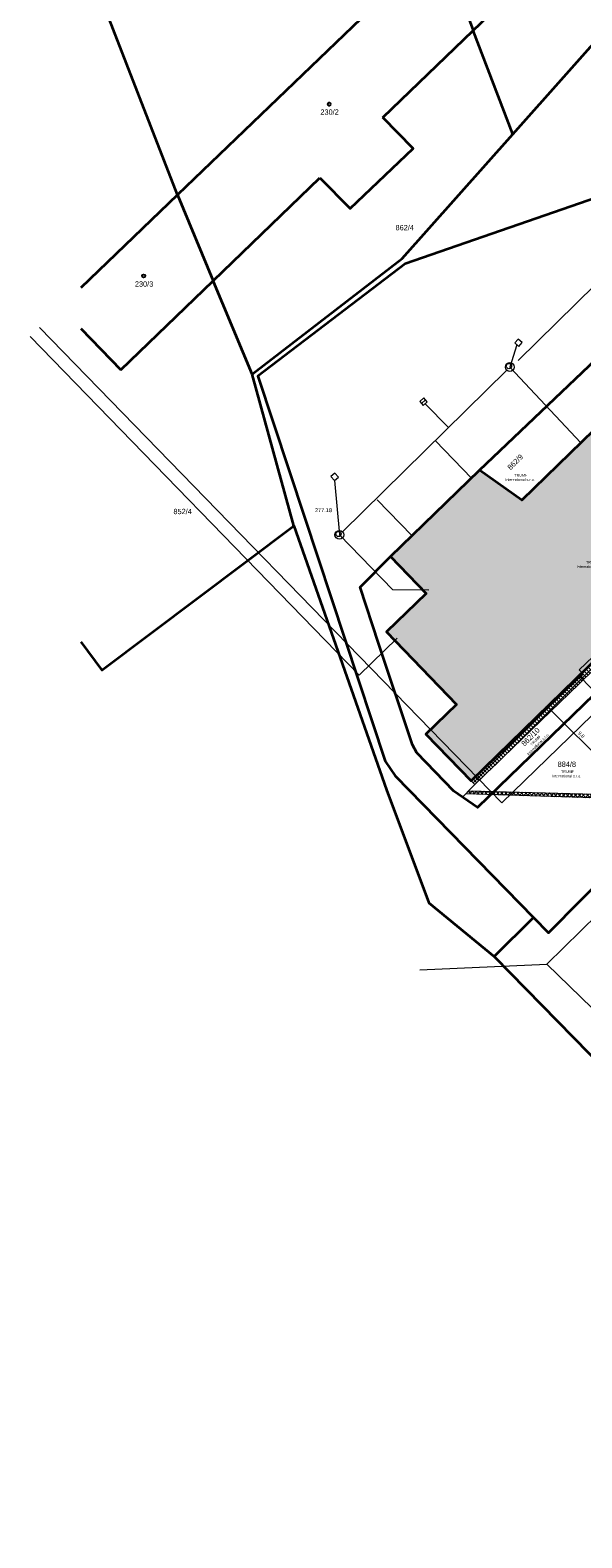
# Model space of a CAD drawing. Header units: millimetres. Extents: x -526943 to -525788, y -1144876 to -1129089.
# Tile 21 of 134: x -526915 to -526853, y -1129356 to -1129186. Entities that reach past the tile are written whole.
import ezdxf
from ezdxf.enums import TextEntityAlignment as Align

# ---------------------------------------------------------------- set-up
doc = ezdxf.new("R2010")
doc.units = ezdxf.units.MM
doc.header["$LTSCALE"] = 12
doc.header["$PDMODE"] = 35
doc.header["$PDSIZE"] = -4
doc.layers.add('BUDOVY', color=7, linetype='Continuous')
doc.layers.add('Parc. č.', color=170, linetype='Continuous')
for name, color, linetype, lineweight in [('ISa_destova_kanalizace', 6, 'KANALIZACE_DESTOVA_PODZ', 0), ('ISa_NN', 6, 'EL_VEDENI_NN_PODZ', 0), ('ISa_plyn_nadzem', 6, 'PLYN_POTRUBIE_NT_NADZ', 0), ('KN tlusta', 170, 'Continuous', 35), ('koty', 6, 'Continuous', 9), ('ROZHRANI', 6, 'Continuous', 9), ('srafy', 6, 'Continuous', 5), ('text', 6, 'Continuous', 9), ('tlusta', 7, 'Continuous', 15)]:
    doc.layers.add(name, color=color, linetype=linetype, lineweight=lineweight)
doc.layers.add('netisk', color=30, linetype='Continuous', plot=False)
doc.styles.add('laplan', font='txt', dxfattribs={"height": 0.002})
doc.styles.add('laplan N', font='txt')
doc.styles.add('VCDSTYLE03', font='txt')
doc.linetypes.add('EL_VEDENI_NN_PODZ', pattern='A,35,-15,[109,CADKON.SHX,S=5,R=0,X=0,Y=0],-50', length=100)
doc.linetypes.add('KANALIZACE_DESTOVA_PODZ', pattern='A,35,-15,[102,CADKON.SHX,S=5,R=0,X=0,Y=5],-5,[106,CADKON.SHX,S=5,R=0,X=10,Y=0],30,-15', length=100)
doc.linetypes.add('KANALIZACE_SPLASKOVA_PODZ', pattern='A,35,-15,[102,CADKON.SHX,S=5,R=0,X=0,Y=5],-5,[102,CADKON.SHX,S=5,R=0,X=20,Y=5],30,-15', length=100)
doc.linetypes.add('PLYN_POTRUBIE_NT_NADZ', pattern='A,10,-15,[112,techsoft.shx,S=2.5,R=0,X=0,Y=0],-50,10,-10', length=95)
doc.dimstyles.new('laplan', dxfattribs={"dimscale": 0, "dimtxt": 0.002, "dimasz": 0.0015, "dimexe": 0.002, "dimexo": 0, "dimgap": 0.001, "dimtad": 1, "dimtoh": 1, "dimdec": 1, "dimrnd": 0.1, "dimzin": 1, "dimtxsty": 'laplan', "dimblk": 'OBLIQUE', "dimcen": 0.002, "dimclrd": 256, "dimclre": 256, "dimclrt": 256, "dimadec": 0, "dimazin": 0, "dimtfac": 1, "dimtdec": 1, "dimtmove": 1, "dimatfit": 2, "dimfxl": 0.0065, "dimfxlon": 1, "dimtfill": 1, "dimlwd": 13, "dimlwe": -1, "dimarcsym": 0})

# ---------------------------------------------------------------- blocks, each defined once
blk = doc.blocks.new('4$02')
at = {"layer": 'BUDOVY', "color": 7, "linetype": 'Continuous'}
blk.add_circle((-0.01, 0), 0.175, dxfattribs=at)
blk = doc.blocks.new('_OBLIQUE')
at = {"color": 0, "linetype": 'ByBlock'}
blk.add_line((-0.5, -0.5), (0.5, 0.5), dxfattribs=at)
blk = doc.blocks.new('*D56')
at = {"layer": 'Defpoints', "color": 0, "lineweight": 5, "transparency": 16777216}
for p in [(-526854.83, -1129260.82), (-526856.61, -1129262.6), (-526847.95, -1129267.84)]:
    blk.add_point(p, dxfattribs=at)
at = {"layer": 'koty', "transparency": 16777216}
for p, q in [((-526855.69, -1129261.68), (-526856.9, -1129262.89)), ((-526848.74, -1129268.63), (-526849.94, -1129269.84))]:
    blk.add_line(p, q, dxfattribs=at)
at = {"layer": 'koty', "lineweight": 13, "transparency": 16777216}
blk.add_line((-526849.66, -1129269.55), (-526856.61, -1129262.6), dxfattribs=at)
at = {"layer": 'koty', "lineweight": 13, "transparency": 16777216, "xscale": 0.3, "yscale": 0.3, "zscale": 0.3}
for p, rotation in [((-526856.61, -1129262.6), 134.9999999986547), ((-526849.66, -1129269.55), 314.9999999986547)]:
    blk.add_blockref('_OBLIQUE', p, dxfattribs=dict(at, rotation=rotation))
at = {"layer": 'koty', "lineweight": 5, "transparency": 16777216, "insert": (-526852.83, -1129265.77), "char_height": 0.4, "attachment_point": 5, "rotation": 315, "style": 'laplan', "bg_fill": 3, "box_fill_scale": 1.1, "bg_fill_color": 256, "bg_fill_true_color": 13158600, "bg_fill_transparency": 0}
blk.add_mtext('9,8', dxfattribs=at)

msp = doc.modelspace()

# ---------------------------------------------------------------- hatches: boundary and pattern name
at = {"layer": 'srafy', "transparency": 33554534}
h = msp.add_hatch(color=251, dxfattribs=at)
h.dxf.hatch_style = 1
h.paths.add_polyline_path([(-526833.93, -1129244.32), (-526825.02, -1129235.65), (-526826.96, -1129233.66), (-526813.94, -1129220.98), (-526826.96, -1129207.59), (-526859.51, -1129239.26), (-526864.3, -1129235.87), (-526874.33, -1129245.62), (-526870.32, -1129249.8), (-526874.78, -1129254.14), (-526866.88, -1129262.33), (-526870.34, -1129265.69), (-526865.24, -1129270.969), (-526856.607, -1129262.543), (-526840.12, -1129246.61), (-526838.21, -1129248.52), (-526837.83, -1129248.18), (-526831.285, -1129255.455), (-526829.093, -1129257.892), (-526824.243, -1129263.283), (-526821.61, -1129266.21), (-526821.234, -1129265.872), (-526817.65, -1129262.37), (-526820.29, -1129259.44)])
at = {"layer": 'srafy', "transparency": 33554610}
h = msp.add_hatch(dxfattribs=at)
h.set_pattern_fill('ANSI37', color=251, scale=0.1)
h.set_pattern_definition([(45, (132287.35266, 10701.14506), (-0.22450640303, 0.22450640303), []), (135, (132287.35266, 10701.14506), (-0.22450640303, -0.22450640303), [])])
h.paths.add_polyline_path([(-526848.146, -1129255.215), (-526848.578, -1129254.783), (-526865.24, -1129270.97), (-526864.83, -1129271.394)])
h = msp.add_hatch(dxfattribs=at)
h.set_pattern_fill('ANSI37', color=251, scale=0.1)
h.set_pattern_definition([(45, (-526835.27, -1129275.51), (-0.2245064, 0.2245064), []), (135, (-526835.27, -1129275.51), (-0.2245064, -0.2245064), [])])
h.paths.add_polyline_path([(-526829.772, -1129270.419), (-526830.084, -1129270.107), (-526835.18, -1129274.88), (-526836.54, -1129273.38), (-526833.176, -1129270.114), (-526833.616, -1129269.674), (-526836.84, -1129272.85), (-526865.849, -1129272.084), (-526865.514, -1129272.441), (-526837.43, -1129273.35), (-526835.27, -1129275.51)])
h.paths.add_polyline_path([(-526824.862, -1129267.42), (-526825.279, -1129267.837), (-526806.778, -1129286.259), (-526806.543, -1129286.023), (-526823.8, -1129268.43)])

# ---------------------------------------------------------------- linework, layer by layer
at = {"layer": 'ISa_destova_kanalizace', "ltscale": 0.002}
for p, q in [((-526859.937, -1129223.491), (-526843.551, -1129207.349)), ((-526860.092, -1129221.721), (-526860.873, -1129224.241)), ((-526859.917, -1129221.074), (-526860.316, -1129221.522)), ((-526860.316, -1129221.522), (-526859.868, -1129221.921)), ((-526859.469, -1129221.472), (-526859.917, -1129221.074)), ((-526859.868, -1129221.921), (-526859.469, -1129221.472)), ((-526879.752, -1129242.838), (-526861.23, -1129224.592)), ((-526852.869, -1129232.796), (-526860.873, -1129224.241)), ((-526870.585, -1129227.727), (-526871.043, -1129228.115)), ((-526871.043, -1129228.115), (-526870.655, -1129228.573)), ((-526870.849, -1129228.344), (-526870.391, -1129227.956)), ((-526870.655, -1129228.573), (-526870.197, -1129228.185)), ((-526870.197, -1129228.185), (-526870.585, -1129227.727)), ((-526870.426, -1129228.379), (-526867.79, -1129231.055)), ((-526865.173, -1129236.827), (-526869.309, -1129232.551)), ((-526880.609, -1129236.207), (-526881.067, -1129236.594)), ((-526881.067, -1129236.594), (-526880.679, -1129237.052)), ((-526880.679, -1129237.052), (-526880.221, -1129236.665)), ((-526880.679, -1129237.052), (-526880.108, -1129243.189)), ((-526880.221, -1129236.665), (-526880.609, -1129236.207)), ((-526871.951, -1129243.267), (-526875.844, -1129239.242)), ((-526871.951, -1129243.267), (-526875.844, -1129239.242)), ((-526874.084, -1129249.391), (-526880.108, -1129243.189)), ((-526869.998, -1129249.451), (-526874.084, -1129249.391))]:
    msp.add_line(p, q, dxfattribs=at)
at = {"layer": 'ISa_destova_kanalizace', "color": 251, "ltscale": 0.002}
for p, q in [((-526861.788, -1129273.454), (-526913.936, -1129219.758)), ((-526807.549, -1129220.676), (-526861.788, -1129273.454))]:
    msp.add_line(p, q, dxfattribs=at)
at = {"layer": 'ISa_destova_kanalizace', "color": 251, "linetype": 'KANALIZACE_SPLASKOVA_PODZ', "ltscale": 0.002}
msp.add_line((-526853.064, -1129259.119), (-526836.394, -1129276.302), dxfattribs=at)
at = {"layer": 'ISa_destova_kanalizace', "linetype": 'Continuous', "ltscale": 0.002}
for centre, radius in [((-526860.873, -1129224.241), 0.5), ((-526860.978, -1129224.133), 0.3), ((-526880.108, -1129243.189), 0.5), ((-526880.212, -1129243.081), 0.3)]:
    msp.add_circle(centre, radius, dxfattribs=at)
at = {"layer": 'ISa_NN', "ltscale": 0.002}
for p, q in [((-526877.888, -1129259.029), (-526915.008, -1129220.807)), ((-526873.584, -1129254.849), (-526877.888, -1129259.029)), ((-526856.7, -1129291.652), (-526835.761, -1129271.111)), ((-526871.043, -1129292.293), (-526856.7, -1129291.652)), ((-526833.66, -1129314.11), (-526856.7, -1129291.652))]:
    msp.add_line(p, q, dxfattribs=at)
at = {"layer": 'KN tlusta', "linetype": 'Continuous'}
for p, q in [((-526898.38, -1129204.81), (-526909.288, -1129176.639)), ((-526868.76, -1129176.3), (-526898.38, -1129204.81)), ((-526868.76, -1129176.3), (-526865, -1129186.23)), ((-526865, -1129186.23), (-526856.36, -1129177.9)), ((-526860.55, -1129197.96), (-526845.99, -1129181.57)), ((-526875.22, -1129196.08), (-526865, -1129186.23)), ((-526860.55, -1129197.96), (-526865, -1129186.23)), ((-526873.02, -1129212), (-526860.55, -1129197.96)), ((-526894.35, -1129214.49), (-526882.32, -1129202.88)), ((-526898.38, -1129204.81), (-526909.288, -1129215.313)), ((-526898.38, -1129204.81), (-526894.35, -1129214.49)), ((-526889.95, -1129225.04), (-526873.02, -1129212)), ((-526904.78, -1129224.57), (-526894.35, -1129214.49)), ((-526889.95, -1129225.04), (-526894.35, -1129214.49)), ((-526909.288, -1129219.883), (-526904.78, -1129224.57)), ((-526885.26, -1129242.16), (-526889.95, -1129225.04)), ((-526874.33, -1129245.62), (-526864.3, -1129235.87)), ((-526862.66, -1129290.79), (-526858.19, -1129286.41))]:
    msp.add_line(p, q, dxfattribs=at)
for points in [[(-526805.93, -1129197), (-526833.05, -1129169.35), (-526840.87, -1129177.25), (-526836.08, -1129182.3), (-526834.54, -1129184.9), (-526833.51, -1129187.75), (-526833.15, -1129190.39), (-526833.46, -1129192.61), (-526833.62, -1129193.74), (-526834.83, -1129196.52), (-526837.07, -1129199.23), (-526842.39, -1129202.1), (-526849.11, -1129204.43), (-526872.69, -1129212.59), (-526889.31, -1129225.28), (-526884.05, -1129241.2), (-526874.95, -1129268.75), (-526873.8, -1129270.39), (-526858.19, -1129286.41)], [(-526882.32, -1129202.88), (-526878.91, -1129206.34), (-526871.77, -1129199.55), (-526875.22, -1129196.08)], [(-526864.3, -1129235.87), (-526833.32, -1129206.41), (-526826.88, -1129200.66), (-526825.25, -1129199.76), (-526823.28, -1129199.1), (-526821.46, -1129198.81), (-526819.54, -1129198.81), (-526817.3, -1129199.17), (-526815.19, -1129199.89), (-526813.5, -1129200.84), (-526809.11, -1129205), (-526812.58, -1129208.42), (-526805.06, -1129216.17), (-526825.02, -1129235.65)], [(-526825.02, -1129235.65), (-526826.96, -1129233.66), (-526813.94, -1129220.98), (-526826.96, -1129207.59), (-526859.51, -1129239.26), (-526864.3, -1129235.87)], [(-526909.288, -1129255.256), (-526906.92, -1129258.47), (-526885.26, -1129242.16)], [(-526885.26, -1129242.16), (-526874.79, -1129271.96), (-526870.01, -1129284.73), (-526862.66, -1129290.79)], [(-526858.19, -1129286.41), (-526856.52, -1129288.13), (-526849.09, -1129280.63), (-526850.7, -1129279.06), (-526829.05, -1129257.85)], [(-526862.66, -1129290.79), (-526798.39, -1129356.44), (-526785.4, -1129351.34)]]:
    msp.add_lwpolyline(points, dxfattribs=at)
at = {"layer": 'netisk', "lineweight": 5}
for q in [(-526866.231, -1129272.807), (-526865.24, -1129270.97)]:
    msp.add_line((-526864.83, -1129271.394), q, dxfattribs=at)
at = {"layer": 'ROZHRANI', "linetype": 'Continuous'}
msp.add_line((-526837.43, -1129273.35), (-526865.857, -1129272.43), dxfattribs=at)
for points in [[(-526847.753, -1129254.831), (-526853.09, -1129260.04), (-526864.83, -1129271.394)], [(-526865.523, -1129272.093), (-526836.84, -1129272.85), (-526833.616, -1129269.674)]]:
    msp.add_lwpolyline(points, dxfattribs=at)
at = {"layer": 'tlusta', "linetype": 'Continuous'}
msp.add_lwpolyline([(-526821.61, -1129266.21), (-526837.83, -1129248.18), (-526838.21, -1129248.52), (-526840.12, -1129246.61), (-526856.607, -1129262.543), (-526865.24, -1129270.97)], dxfattribs=at)

# ---------------------------------------------------------------- block references
for p in [(-526881.26, -1129194.56), (-526902.189, -1129213.95)]:
    msp.add_blockref('4$02', p, dxfattribs=at)

# ---------------------------------------------------------------- texts
at = {"layer": 'ISa_destova_kanalizace', "ltscale": 0.002, "style": 'VCDSTYLE03', "width": 0.96}
msp.add_text('277.18 ', height=0.45, dxfattribs=at).set_placement((-526882.875, -1129240.625))
at = {"layer": 'Parc. č.', "style": 'laplan'}
for s, p in [('230/2', (-526881.218, -1129195.75)), ('862/4', (-526872.739, -1129208.8)), ('230/3', (-526902.153, -1129215.163)), ('852/4', (-526897.803, -1129240.85)), ('884/8', (-526854.441, -1129269.387))]:
    msp.add_text(s, height=0.6, dxfattribs=at).set_placement(p, align=Align.CENTER)
at = {"layer": 'Parc. č.'}
for s, rotation, style, p in [('862/9', 45, 'laplan', (-526860.053, -1129235.174)), ('862/10', 45.25008, 'laplan N', (-526858.329, -1129266.2))]:
    msp.add_text(s, height=0.6, rotation=rotation, dxfattribs=dict(at, style=style)).set_placement(p, align=Align.CENTER)
at = {"layer": 'text', "char_height": 0.3, "attachment_point": 1, "style": 'laplan N'}
for insert, rotation in [((-526862.24, -1129236.308), 0.10358), ((-526854.166, -1129246.131), 0.10358), ((-526859.924, -1129268.156), 45.10358), ((-526856.986, -1129269.779), 0.10358)]:
    msp.add_mtext_dynamic_manual_height_columns('\\pi1.87775;TRUMF\\P\\pi0.85882;International s.r.o.', width=5.11793, gutter_width=2, heights=[0], dxfattribs=dict(at, insert=insert, rotation=rotation))

# ---------------------------------------------------------------- next in the draw order: dimensions: what is measured, and where the dimension line sits
at = {"layer": 'koty', "lineweight": 5}
dim = msp.add_linear_dim(base=(-526856.612, -1129262.604), p1=(-526847.952, -1129267.844), p2=(-526854.83, -1129260.821), angle=135, dimstyle='laplan', dxfattribs=at)
dim.commit()
dim.dimension.update_dxf_attribs({"geometry": '*D56', "text_midpoint": (-526852.833, -1129265.775)})

# ---------------------------------------------------------------- next in the draw order: linework, layer by layer
at = {"layer": 'ISa_plyn_nadzem', "ltscale": 0.002}
msp.add_lwpolyline([(-526865.19, -1129271.023), (-526852.6, -1129258.9), (-526853.059, -1129258.419), (-526832.296, -1129238.664)], dxfattribs=at)
at = {"layer": 'KN tlusta', "linetype": 'Continuous'}
for points in [[(-526838.18, -1129248.46), (-526864.51, -1129273.99), (-526867.2, -1129272.14), (-526871.37, -1129267.81), (-526871.86, -1129266.9), (-526875.68, -1129255.43), (-526877.78, -1129249.08), (-526874.33, -1129245.62)], [(-526874.33, -1129245.62), (-526870.32, -1129249.8), (-526874.78, -1129254.14), (-526866.88, -1129262.33), (-526870.34, -1129265.69), (-526865.24, -1129270.97), (-526840.13, -1129246.49), (-526838.18, -1129248.46)]]:
    msp.add_lwpolyline(points, dxfattribs=at)

doc.saveas('drawing.dxf')
